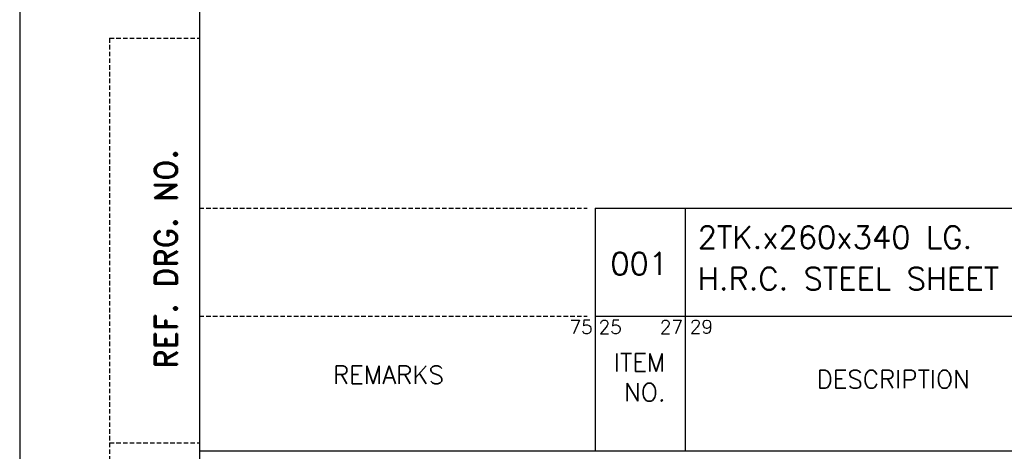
# Model space of a CAD drawing. Extents: x -1782 to -732, y 801 to 2286.
# Tile 2 of 4: x -1782 to -1234, y 1156 to 1397. Entities that reach past the tile are written whole.
import ezdxf

# ---------------------------------------------------------------- set-up
doc = ezdxf.new("R2010")
doc.units = 0
doc.linetypes.add('DASHED', pattern=[0.75, 0.5, -0.25])
doc.layers.get('0').update_dxf_attribs({"linetype": 'CONTINUOUS'})
doc.layers.add('FOR', color=7, linetype='CONTINUOUS')
doc.layers.add('TEXT', color=2, linetype='CONTINUOUS')
doc.styles.add('ROMAND', font='romand')
doc.styles.add('ROMANS', font='romans')
doc.styles.get("Standard").update_dxf_attribs({"font": 'txt.shx'})

# ---------------------------------------------------------------- blocks, each defined once
blk = doc.blocks.new('A4')
for p, q in [((0, 297), (0, 0)), ((20, 290), (20, 7))]:
    blk.add_line(p, q)
at = {"linetype": 'DASHED'}
for p, q in [((10, 117), (20, 117)), ((10, 117), (10, 7)), ((10, 72), (20, 72))]:
    blk.add_line(p, q, dxfattribs=at)
at = {"color": 7, "linetype": 'DASHED'}
for p, q in [((20, 98.09), (63.12, 98.09)), ((20, 86.09), (63.12, 86.09))]:
    blk.add_line(p, q, dxfattribs=at)
at = {"color": 7}
for p, q in [((64.03, 98.09), (203, 98.09)), ((64.03, 98.09), (64.03, 71.09)), ((74.03, 98.09), (74.03, 71.09)), ((64.07, 86.09), (203, 86.09)), ((20, 71.09), (203, 71.09))]:
    blk.add_line(p, q, dxfattribs=at)
for s, height, p in [('75', 1.5, (61.17, 84.13)), ('25', 1.5, (64.41, 84.13)), ('27', 1.5, (71.21, 84.12)), ('29', 1.5, (74.55, 84.15)), ('ITEM', 2, (66.09, 79.94)), ('REMARKS', 2, (34.86, 78.55)), ('DESCRIPTION', 2, (88.66, 78.06)), ('NO.', 2, (67.22, 76.61))]:
    blk.add_text(s, height=height, dxfattribs=at).set_placement(p)
at = {"layer": 'TEXT', "style": 'ROMAND'}
blk.add_text('REF. DRG. NO.', height=2.5, rotation=90, dxfattribs=at).set_placement((17.51, 80.24))

msp = doc.modelspace()

# ---------------------------------------------------------------- block references
at = {"layer": 'FOR', "xscale": 5, "yscale": 5, "zscale": 5}
msp.add_blockref('A4', (-1781.73, 801.21), dxfattribs=at)

# ---------------------------------------------------------------- texts
at = {"layer": 'TEXT', "linetype": 'Continuous', "style": 'ROMANS'}
for s, p in [('2TK.x260x340 LG.', (-1404.6, 1269.25)), ('001', (-1453.2, 1254.56)), ('H.R.C. STEEL SHEET', (-1404.6, 1246.17))]:
    msp.add_text(s, height=12.5, dxfattribs=at).set_placement(p)

doc.saveas('drawing.dxf')
